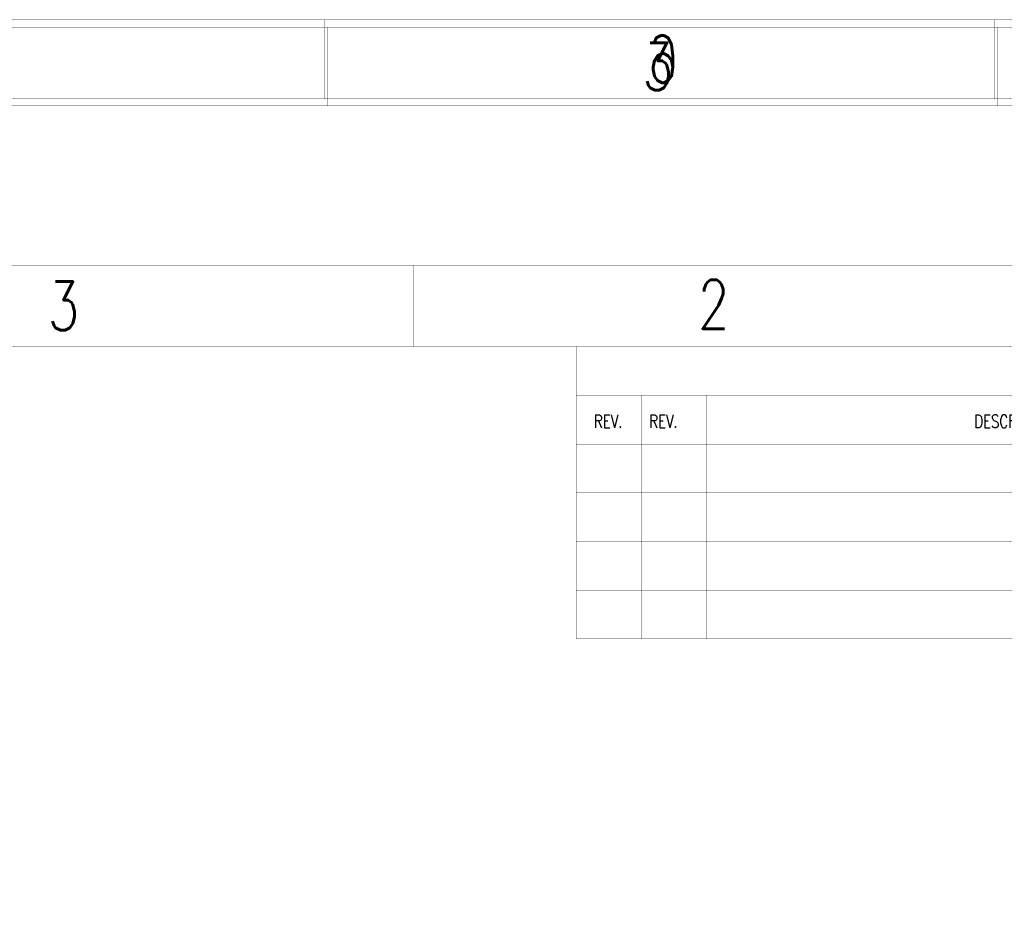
# Model space of a CAD drawing. Extents: x -7 to 11.7, y -5.4 to 6.4.
# Tile 26 of 27: x 4.6 to 7.6, y 3.6 to 6.4. Entities that reach past the tile are written whole.
import ezdxf

# ---------------------------------------------------------------- set-up
doc = ezdxf.new("R2010")
doc.units = 0
for name, color, linetype in [('2D_LINE_121', 146, 'CONTINUOUS'), ('2D_LINE_129', 2, 'CONTINUOUS'), ('2D_LINE_130', 106, 'CONTINUOUS'), ('TEXT_121', 146, 'CONTINUOUS'), ('TEXT_129', 2, 'CONTINUOUS'), ('TEXT_130', 106, 'CONTINUOUS')]:
    doc.layers.add(name, color=color, linetype=linetype)
doc.styles.add('W0$00075', font='simplex', dxfattribs={"width": 0.75})
doc.styles.add('W0$001', font='simplex', dxfattribs={"width": 0.75})

# ---------------------------------------------------------------- blocks, each defined once
blk = doc.blocks.new('DRAWING_52')
at = {"layer": '2D_LINE_121', "const_width": 0.001}
blk.add_lwpolyline([(0, 0), (16.5, 0), (16.5, 10.5), (0, 10.5)], close=True, dxfattribs=at)
blk = doc.blocks.new('DRAWING_53')
at = {"layer": '2D_LINE_121', "const_width": 0.001}
blk.add_lwpolyline([(0, 0), (17, 0), (17, 11), (0, 11)], close=True, dxfattribs=at)
blk = doc.blocks.new('SMOOTH_0$001')
at = {"const_width": 0.0005}
blk.add_lwpolyline([(-0.00025, 0, 1), (0.00025, 0, 1)], format="xyb", close=True, dxfattribs=at)
blk = doc.blocks.new('DRAWING_99')
at = {"layer": '2D_LINE_121', "const_width": 0.001}
blk.add_lwpolyline([(0, 0), (-3.5, 0)], dxfattribs=at)
at = {"layer": '2D_LINE_121'}
blk.add_blockref('SMOOTH_0$001', (-3.5, 0), dxfattribs=at)
blk = doc.blocks.new('DRAWING_100')
at = {"layer": '2D_LINE_121', "const_width": 0.001}
blk.add_lwpolyline([(0, 0), (-3.5, 0)], dxfattribs=at)
at = {"layer": '2D_LINE_121'}
blk.add_blockref('SMOOTH_0$001', (-3.5, 0), dxfattribs=at)
blk = doc.blocks.new('DRAWING_101')
at = {"layer": '2D_LINE_121', "const_width": 0.001}
blk.add_lwpolyline([(0, 0), (-3.5, 0)], dxfattribs=at)
at = {"layer": '2D_LINE_121'}
blk.add_blockref('SMOOTH_0$001', (-3.5, 0), dxfattribs=at)
blk = doc.blocks.new('DRAWING_102')
at = {"layer": '2D_LINE_121', "const_width": 0.001}
blk.add_lwpolyline([(0, 0), (-3.5, 0)], dxfattribs=at)
at = {"layer": '2D_LINE_121'}
blk.add_blockref('SMOOTH_0$001', (-3.5, 0), dxfattribs=at)
blk = doc.blocks.new('DRAWING_103')
at = {"layer": '2D_LINE_121', "const_width": 0.001}
blk.add_lwpolyline([(0, 0), (-3.5, 0)], dxfattribs=at)
at = {"layer": '2D_LINE_121'}
blk.add_blockref('SMOOTH_0$001', (-3.5, 0), dxfattribs=at)
blk = doc.blocks.new('DRAWING_104')
at = {"layer": '2D_LINE_121', "const_width": 0.001}
blk.add_lwpolyline([(0, 0), (-3.5, 0)], dxfattribs=at)
at = {"layer": '2D_LINE_121'}
blk.add_blockref('SMOOTH_0$001', (-3.5, 0), dxfattribs=at)
blk = doc.blocks.new('DRAWING_105')
at = {"layer": '2D_LINE_121', "const_width": 0.001}
blk.add_lwpolyline([(0, 0), (0, -0.75)], dxfattribs=at)
at = {"layer": '2D_LINE_121'}
for p in [(0, 0), (0, -0.75)]:
    blk.add_blockref('SMOOTH_0$001', p, dxfattribs=at)
blk = doc.blocks.new('DRAWING_106')
at = {"layer": '2D_LINE_121', "const_width": 0.001}
blk.add_lwpolyline([(0, 0), (0, -0.75)], dxfattribs=at)
at = {"layer": '2D_LINE_121'}
for p in [(0, 0), (0, -0.75)]:
    blk.add_blockref('SMOOTH_0$001', p, dxfattribs=at)
blk = doc.blocks.new('DRAWING_107')
at = {"layer": '2D_LINE_121', "const_width": 0.001}
blk.add_lwpolyline([(0, 0), (0, -0.9)], dxfattribs=at)
at = {"layer": '2D_LINE_121'}
for p in [(0, 0), (0, -0.9)]:
    blk.add_blockref('SMOOTH_0$001', p, dxfattribs=at)
blk = doc.blocks.new('DRAWING_108')
at = {"layer": '2D_LINE_121', "const_width": 0.001}
blk.add_lwpolyline([(0, 0), (0, 0.25)], dxfattribs=at)
at = {"layer": '2D_LINE_121'}
for p in [(0, 0.25), (0, 0)]:
    blk.add_blockref('SMOOTH_0$001', p, dxfattribs=at)
blk = doc.blocks.new('DRAWING_159')
at = {"layer": '2D_LINE_130', "const_width": 0.001}
for points in [[(15.9061, -0.4699), (-0.5924, -0.4699), (-0.5924, 10.2056), (15.9061, 10.2056)], [(15.6787, -0.2272), (-0.3346, -0.2272), (-0.3346, 9.963), (15.6787, 9.963)]]:
    blk.add_lwpolyline(points, close=True, dxfattribs=at)
for points in [[(9.7192, 9.963), (9.7192, 10.2056)], [(11.7815, 9.963), (11.7815, 10.2056)]]:
    blk.add_lwpolyline(points, dxfattribs=at)
at = {"layer": '2D_LINE_130'}
for p in [(9.7192, 10.2056), (11.7815, 10.2056), (9.7192, 9.963), (11.7815, 9.963)]:
    blk.add_blockref('SMOOTH_0$001', p, dxfattribs=at)
at = {"layer": 'TEXT_130', "style": 'W0$00075', "text_generation_flag": 2, "width": 0.75}
blk.add_text('6', height=0.1456, rotation=0, dxfattribs=at).set_placement((10.811, 10.0115))
blk = doc.blocks.new('DRAWING_164')
at = {"layer": '2D_LINE_129', "const_width": 0.001}
blk.add_lwpolyline([(0, 0), (16.4985, 0), (16.4985, 10.6755), (0, 10.6755)], close=True, dxfattribs=at)
blk = doc.blocks.new('DRAWING_185')
at = {"layer": '2D_LINE_129', "const_width": 0.001}
blk.add_lwpolyline([(0, 0), (0, 0.2426)], dxfattribs=at)
at = {"layer": '2D_LINE_129'}
for p in [(0, 0.2426), (0, 0)]:
    blk.add_blockref('SMOOTH_0$001', p, dxfattribs=at)
blk = doc.blocks.new('DRAWING_186')
at = {"layer": '2D_LINE_129', "const_width": 0.001}
blk.add_lwpolyline([(0, 0), (0, 0.2426)], dxfattribs=at)
at = {"layer": '2D_LINE_129'}
for p in [(0, 0.2426), (0, 0)]:
    blk.add_blockref('SMOOTH_0$001', p, dxfattribs=at)
blk = doc.blocks.new('DRAWING_187')
at = {"layer": '2D_LINE_129', "const_width": 0.001}
blk.add_lwpolyline([(0, 0), (16.0133, 0), (16.0133, 10.1903), (0, 10.1903)], close=True, dxfattribs=at)

msp = doc.modelspace()

# ---------------------------------------------------------------- block references
for name, p in [('DRAWING_159', (-4.22, -3.805)), ('DRAWING_164', (-4.8031, -4.2969)), ('DRAWING_186', (5.5085, 6.136)), ('DRAWING_185', (7.5708, 6.136)), ('DRAWING_187', (-4.5757, -4.0542)), ('DRAWING_53', (-6.9754, -5.355)), ('DRAWING_108', (5.7746, 5.395)), ('DRAWING_52', (-6.741, -5.105)), ('DRAWING_107', (6.2746, 5.395)), ('DRAWING_99', (9.7746, 5.245)), ('DRAWING_105', (6.4746, 5.245)), ('DRAWING_106', (6.6746, 5.245)), ('DRAWING_104', (9.7746, 5.095)), ('DRAWING_103', (9.7746, 4.945)), ('DRAWING_102', (9.7746, 4.795)), ('DRAWING_101', (9.7746, 4.645)), ('DRAWING_100', (9.7746, 4.495))]:
    msp.add_blockref(name, p)

# ---------------------------------------------------------------- texts
at = {"layer": 'TEXT_121', "style": 'W0$001', "width": 0.75}
for s, height, p in [('3', 0.15, (4.6496, 5.445)), ('2', 0.15, (6.6496, 5.45)), ('REV.', 0.04, (6.3296, 5.145)), ('REV.', 0.04, (6.4996, 5.145)), ('DESCRIPTION', 0.04, (7.4996, 5.145))]:
    msp.add_text(s, height=height, dxfattribs=at).set_placement(p)
at = {"layer": 'TEXT_129', "style": 'W0$00075', "width": 0.75}
msp.add_text('3', height=0.1456, dxfattribs=at).set_placement((6.479, 6.1845))

doc.saveas('drawing.dxf')
